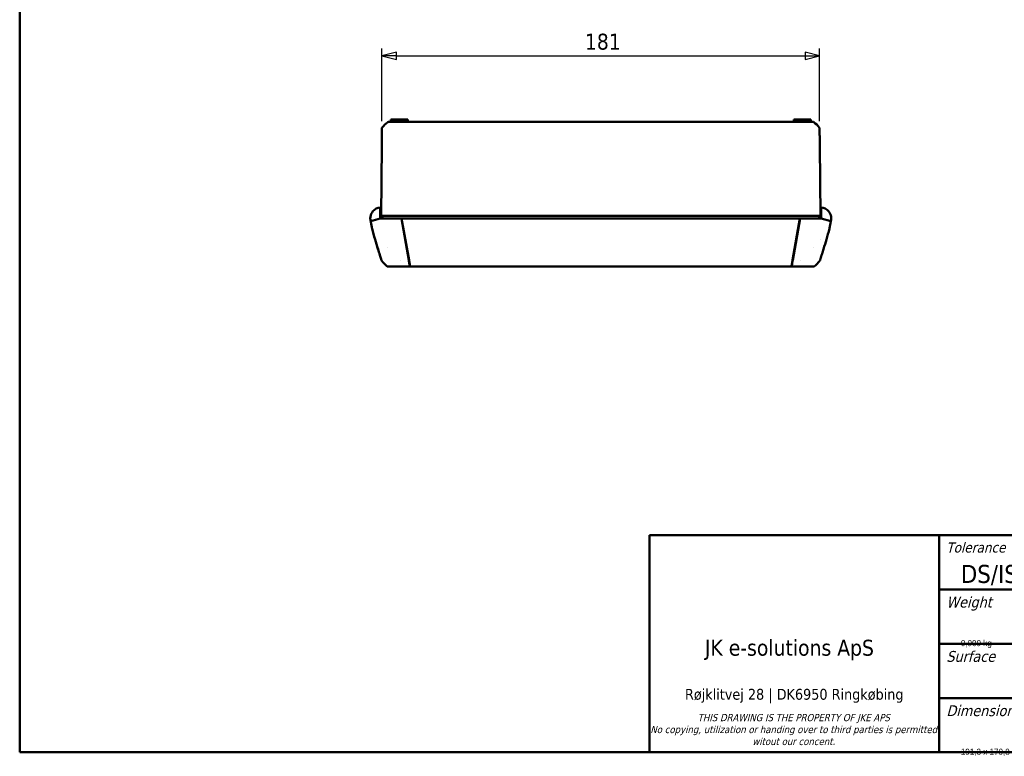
# Model space of a CAD drawing. Header units: millimetres. Extents: x 30 to 861, y 28 to 600.
# Tile 1 of 48: x 30 to 438, y 28 to 334. Entities that reach past the tile are written whole.
import ezdxf
from ezdxf.enums import TextEntityAlignment as Align

# ---------------------------------------------------------------- set-up
doc = ezdxf.new("R2018")
doc.units = ezdxf.units.MM
doc.header["$LTSCALE"] = 3
for name, color, linetype, lineweight in [('Border (ISO)', 7, 'Continuous', 50), ('Dimension (ISO)', 7, 'Continuous', 25), ('Title (ISO)', 7, 'Continuous', 50), ('Visible (ISO)', 7, 'Continuous', 50)]:
    doc.layers.add(name, color=color, linetype=linetype, lineweight=lineweight)
doc.styles.add('Note Text (ISO)', font='tahoma.ttf')
doc.styles.get("Standard").update_dxf_attribs({"font": 'tahoma.ttf'})
doc.dimstyles.new('Default (ISO)', dxfattribs={"dimscale": 3, "dimtxt": 2.2, "dimasz": 2, "dimexe": 1, "dimexo": 1, "dimgap": 0.762, "dimtad": 1, "dimdec": 1, "dimtxsty": 'Note Text (ISO)', "dimblk": 'Filled-1', "dimcen": 0.09, "dimdle": 10, "dimclrd": 256, "dimclre": 256, "dimclrt": 256, "dimadec": 0, "dimazin": 0, "dimtfac": 0.863636, "dimtdec": 0, "dimtmove": 0, "dimatfit": 3, "dimfxl": 0, "dimtolj": 1, "dimlwd": -1, "dimlwe": -1, "dimarcsym": 0})

# ---------------------------------------------------------------- blocks, each defined once
blk = doc.blocks.new('Borders Border')
at = {"layer": 'Border (ISO)'}
for p, q in [((10, 10), (10, 200)), ((287, 10), (10, 10))]:
    blk.add_line(p, q, dxfattribs=at)
blk = doc.blocks.new('Filled-1')
at = {"color": 0}
for p, q in [((0, 0), (-1, 0.25)), ((-1, 0.25), (-1, -0.25)), ((-1, 0), (0, 0)), ((-1, -0.25), (0, 0))]:
    blk.add_line(p, q, dxfattribs=at)
at = {"color": 0, "flags": 128}
blk.add_lwpolyline([(-1, -0.25), (0, 0), (-1, 0.25), (-1, -0.25)], dxfattribs=at)
at = {"color": 0}
blk.add_solid([(-1, -0.25), (0, 0), (-1, 0.25), (-1, -0.25)], dxfattribs=at)
blk = doc.blocks.new('*D9')
at = {"layer": 'Defpoints', "color": 0, "transparency": 16777216}
for p in [(361.48, 318.61), (180.11, 288.61), (361.48, 288.61)]:
    blk.add_point(p, dxfattribs=at)
at = {"layer": 'Dimension (ISO)', "transparency": 16777216}
for p, q in [((180.11, 291.61), (180.11, 321.61)), ((186.11, 318.61), (355.48, 318.61)), ((361.48, 291.61), (361.48, 321.61))]:
    blk.add_line(p, q, dxfattribs=at)
at = {"layer": 'Dimension (ISO)', "transparency": 16777216, "xscale": 6, "yscale": 6, "zscale": 6, "rotation": 180}
blk.add_blockref('Filled-1', (180.11, 318.61), dxfattribs=at)
at = {"layer": 'Dimension (ISO)', "transparency": 16777216, "xscale": 6, "yscale": 6, "zscale": 6}
blk.add_blockref('Filled-1', (361.48, 318.61), dxfattribs=at)
at = {"layer": 'Dimension (ISO)', "transparency": 16777216, "insert": (264.23, 327.8), "char_height": 6.6, "attachment_point": 1, "style": 'Note Text (ISO)'}
blk.add_mtext('\\A1;181', dxfattribs=at)
blk = doc.blocks.new('Title Blocks JKE')
at = {"layer": 'Title (ISO)'}
for p, q in [((100.89, 162.13), (290.89, 162.13)), ((100.89, 132.13), (100.89, 162.13)), ((140.89, 162.13), (140.89, 132.13)), ((140.89, 154.63), (207.56, 154.63)), ((140.89, 147.13), (290.89, 147.13)), ((140.89, 139.63), (290.89, 139.63)), ((290.89, 132.13), (100.89, 132.13))]:
    blk.add_line(p, q, dxfattribs=at)
at = {"layer": 'Title (ISO)', "style": 'Note Text (ISO)'}
for s, insert, char_height, attachment_point in [('\\fTahoma|b0|i1;{\\H1.4000;Tolerance}', (141.89, 161.13), 1.4, 1), ('\\fTahoma|b0|i0;{\\H2.5000;DS/ISO 2768-1 mK, 13920-A}', (143.89, 155.13), 2.5, 7), ('\\fTahoma|b0|i1;{\\H1.5000;Weight}', (141.89, 153.63), 1.5, 1), ('\\fTahoma|b0|i0;JK e-solutions ApS', (108.54, 147.68), 2.2, 1), ('\\fTahoma|b0|i1;{\\H1.5000;Surface}', (141.89, 146.13), 1.5, 1), ('\\fTahoma|b0|i1;{\\H1.5000;Dimensions:}', (141.89, 138.63), 1.5, 1)]:
    blk.add_mtext(s, dxfattribs=dict(at, insert=insert, char_height=char_height, attachment_point=attachment_point))
at = {"layer": 'Title (ISO)', "attachment_point": 2, "style": 'Note Text (ISO)'}
for s, insert, char_height, width, line_spacing_factor in [('\\fTahoma|b0|i0;{\\H1.5000;Røjklitvej 28 | DK6950 Ringkøbing}\\fTahoma|b0|i0;{\\H2.0000;\\P}', (120.88, 140.9), 1.5, 39.9232, 4), ('\\fTahoma|b0|i1;{\\H1.0000;THIS DRAWING IS THE PROPERTY OF JKE APS\\P}\\fTahoma|b0|i1;{\\H1.0000;No copying, utilization or handing over to third parties is permitted witout our concent.}', (120.81, 137.43), 1, 39.5987, 0.987884)]:
    blk.add_mtext(s, dxfattribs=dict(at, insert=insert, char_height=char_height, width=width, line_spacing_factor=line_spacing_factor))
at = {"layer": 'Title (ISO)', "lineweight": 30, "flags": 104}
for tag, p in [('DESCRIPTION', (210.56, 158.38)), ('TITLE', (210.56, 154.63)), ('SUBJECT', (210.56, 150.88))]:
    blk.add_attdef(tag, text='', height=2.5, dxfattribs=at).set_placement(p, align=Align.MIDDLE_LEFT)
for tag, height, p in [('MASS\\P3;', 2.5, (143.89, 147.63)), ('CREATION_DATE', 2.5, (177.22, 147.63)), ('Surface', 2.5, (143.89, 140.13)), ('MATERIAL', 2.5, (243.61, 140.13)), ('DESIGNER', 2.5, (177.22, 140.13)), ('Dimension', 2.5, (143.89, 132.63)), ('PART_NUMBER', 2.2, (243.61, 132.63))]:
    blk.add_attdef(tag, text='', height=height, dxfattribs=at).set_placement(p, align=Align.BOTTOM_LEFT)
blk.add_attdef('Sheet_Size', text='', height=2.5, dxfattribs=at).set_placement((215.89, 140.13), align=Align.BOTTOM_CENTER)
blk.add_attdef('REVISION_NUMBER', text='', height=2.2, dxfattribs=at).set_placement((287.39, 134.9), align=Align.MIDDLE_CENTER)

msp = doc.modelspace()

# ---------------------------------------------------------------- linework, layer by layer
at = {"layer": 'Visible (ISO)'}
for p, q in [((183.69, 291.47), (183.76, 292.28)), ((187.3, 292.28), (183.76, 292.28)), ((187.3, 292.28), (190.42, 292.28)), ((191.14, 291.28), (190.08, 291.28)), ((190.83, 292.28), (190.42, 292.28)), ((190.91, 291.47), (190.83, 292.28)), ((350.46, 291.28), (191.14, 291.28)), ((351.52, 291.28), (350.46, 291.28)), ((350.76, 292.28), (350.69, 291.47)), ((351.17, 292.28), (350.76, 292.28)), ((351.17, 292.28), (354.3, 292.28)), ((357.83, 292.28), (354.3, 292.28)), ((357.91, 291.47), (357.83, 292.28)), ((180.05, 281.35), (179.8, 252.28)), ((361.8, 252.28), (361.54, 281.35)), ((179.43, 251.18), (179.44, 255.27)), ((179.44, 255.77), (179.44, 255.27)), ((179.44, 255.77), (179.44, 255.77)), ((362.16, 255.27), (362.16, 251.18)), ((175.33, 250.74), (175.33, 250.72)), ((175.33, 250.72), (175.33, 250.72)), ((179.43, 251.18), (175.46, 250.09)), ((175.46, 250.09), (175.46, 250.09)), ((175.46, 250.09), (175.46, 250.09)), ((179.76, 251.18), (179.43, 251.18)), ((179.88, 251.18), (179.76, 251.18)), ((179.91, 252.28), (179.8, 252.28)), ((179.88, 251.18), (182.16, 251.18)), ((179.91, 252.28), (182.16, 252.28)), ((180.3, 252.28), (180.31, 251.28)), ((180.31, 251.28), (180.42, 251.28)), ((182.34, 251.28), (180.42, 251.28)), ((182.47, 252.28), (182.16, 252.28)), ((182.16, 251.18), (182.47, 251.18)), ((182.34, 251.28), (182.66, 251.28)), ((182.4, 251.28), (182.4, 251.18)), ((182.47, 252.28), (188.62, 252.28)), ((188.19, 251.18), (182.47, 251.18)), ((182.66, 251.28), (188.27, 251.28)), ((191.23, 233.96), (188.19, 251.18)), ((188.27, 251.28), (191.33, 233.96)), ((188.27, 251.28), (353.32, 251.28)), ((188.44, 249.78), (188.54, 249.78)), ((192.98, 252.28), (188.62, 252.28)), ((192.98, 252.28), (348.62, 252.28)), ((352.98, 252.28), (348.62, 252.28)), ((350.27, 233.96), (353.32, 251.28)), ((353.41, 251.18), (350.37, 233.96)), ((352.98, 252.28), (359.12, 252.28)), ((353.06, 249.78), (353.16, 249.78)), ((353.32, 251.28), (358.94, 251.28)), ((359.12, 251.18), (353.41, 251.18)), ((358.94, 251.28), (359.26, 251.28)), ((359.43, 252.28), (359.12, 252.28)), ((359.12, 251.18), (359.43, 251.18)), ((359.2, 251.18), (359.2, 251.28)), ((361.18, 251.28), (359.26, 251.28)), ((359.43, 252.28), (361.69, 252.28)), ((359.43, 251.18), (361.71, 251.18)), ((361.18, 251.28), (361.29, 251.28)), ((361.29, 251.28), (361.3, 252.28)), ((361.8, 252.28), (361.69, 252.28)), ((361.84, 251.18), (361.71, 251.18)), ((362.16, 251.18), (361.84, 251.18)), ((366.14, 250.09), (362.16, 251.18)), ((366.14, 250.09), (366.14, 250.09)), ((366.14, 250.09), (366.14, 250.09)), ((366.26, 250.72), (366.26, 250.74)), ((366.26, 250.72), (366.26, 250.72)), ((361.75, 242.68), (361.75, 242.68)), ((182.5, 239.33), (182.5, 239.33)), ((359.09, 239.33), (359.09, 239.33)), ((188, 233.88), (188, 233.88)), ((191.23, 233.96), (191.28, 233.65)), ((191.34, 233.88), (191.24, 233.88)), ((191.36, 233.78), (191.27, 233.78)), ((191.28, 233.65), (191.68, 231.39)), ((191.38, 233.65), (191.33, 233.96)), ((191.78, 231.39), (191.38, 233.65)), ((350.21, 233.65), (349.82, 231.39)), ((349.92, 231.39), (350.31, 233.65)), ((350.27, 233.96), (350.21, 233.65)), ((350.32, 233.78), (350.24, 233.78)), ((350.26, 233.88), (350.36, 233.88)), ((350.31, 233.65), (350.37, 233.96)), ((353.6, 233.88), (353.6, 233.88)), ((189.91, 231.28), (191.7, 231.28)), ((191.68, 231.39), (191.7, 231.28)), ((191.7, 231.28), (191.69, 231.88)), ((191.8, 231.28), (191.78, 231.39)), ((191.8, 231.28), (349.8, 231.28)), ((349.82, 231.39), (349.8, 231.28)), ((349.9, 231.88), (349.9, 231.28)), ((349.9, 231.28), (349.92, 231.39)), ((349.9, 231.28), (351.68, 231.28))]:
    msp.add_line(p, q, dxfattribs=at)
for centre, radius, start, end in [((191.86, 279.46), 15, 128.6263, 140.8767), ((182.81, 290.78), 0.5, 89.973, 128.5226), ((183.49, 291.48), 0.2, 270, 355), ((191.11, 291.48), 0.2, 185, 270), ((350.49, 291.48), 0.2, 270, 355), ((358.11, 291.48), 0.2, 185, 270), ((349.73, 279.46), 15, 39.1263, 51.3777), ((360.98, 288.61), 0.5, 0.5163, 39.046), ((191.7, 243.11), 15, 218.8836, 231.3791), ((358.95, 231.78), 0.5, 269.975, 308.5009)]:
    msp.add_arc(centre, radius, start, end, dxfattribs=at)
for centre, major_axis, ratio, start_param, end_param in [((358.78, 290.78), (0, 0.5), 0.999956, 5.611504, 6.28275), ((180.61, 288.61), (-0.5, 0.004), 0.999948, 5.61045, 6.282571), ((179.8, 251.28), (0, 4.5), 0.99997, 6.27687, 6.364196), ((361.8, 251.28), (-1.76, 4.14), 0.999999, 5.79979, 5.887117), ((177.97, 251.33), (-0.05, 3.28), 0.814723, 1.378874, 1.762442), ((179.3, 251.23), (0.14, 4), 0.999967, 1.71335, 1.834415), ((179.31, 251.2), (0.02, -4), 0.999967, 4.830098, 4.95222), ((179.3, 251.21), (0.03, 4), 0.999967, 1.69935, 1.820008), ((303.78, 280.02), (-17.57, 130.6), 0.999891, 1.664401, 1.666265), ((237.81, 280.02), (-17.46, -130.63), 0.999893, 1.474525, 1.47639), ((362.29, 251.21), (0.03, -4), 0.999967, 1.321584, 1.442237), ((362.29, 251.23), (0.14, -4), 0.999967, 1.307167, 1.428276), ((363.62, 251.34), (0.05, 3.28), 0.81472, 4.520548, 4.904508), ((180.19, 233.9), (0.159, -0.32), 0.705737, 4.405237, 5.019817), ((349.9, 243.11), (0.13, 15), 0.99998, 3.824466, 4.042586), ((182.65, 231.78), (0, -0.5), 0.999932, 5.612727, 6.282825)]:
    msp.add_ellipse(centre, major_axis=major_axis, ratio=ratio, start_param=start_param, end_param=end_param, dxfattribs=at)
for points, knots in [([(190.08, 291.28), (189.95, 291.28), (189.82, 291.28), (189.55, 291.28), (189.4, 291.28), (189.01, 291.28), (188.77, 291.28), (188.45, 291.28), (188.37, 291.28), (188.28, 291.28), (188.27, 291.28), (187.49, 291.28), (186.76, 291.28), (186.09, 291.28), (186.08, 291.28), (185.47, 291.28), (184.94, 291.28), (184.27, 291.28), (184.06, 291.28), (183.74, 291.28), (183.62, 291.28), (183.27, 291.28), (183.09, 291.28), (182.96, 291.28), (182.96, 291.28), (182.9, 291.28), (182.87, 291.28), (182.85, 291.28), (182.84, 291.28), (182.83, 291.28), (182.82, 291.28), (182.81, 291.28), (182.81, 291.28), (182.81, 291.28)], [0, 0, 0, 0, 0.038162, 0.038162, 0.082154, 0.082154, 0.156598, 0.156598, 0.180188, 0.180188, 0.184003, 0.184003, 0.420837, 0.420837, 0.424876, 0.424876, 0.636268, 0.636268, 0.742007, 0.742007, 0.81765, 0.81765, 0.98551, 0.98551, 0.997537, 0.997537, 1.064605, 1.064605, 1.07046, 1.07046, 1.110912, 1.110912, 1.139806, 1.139806, 1.139806, 1.139806]), ([(358.78, 291.28), (358.78, 291.28), (358.78, 291.28), (358.78, 291.28), (358.77, 291.28), (358.72, 291.28), (358.68, 291.28), (358.61, 291.28), (358.6, 291.28), (358.46, 291.28), (358.3, 291.28), (358.03, 291.28), (357.95, 291.28), (357.66, 291.28), (357.42, 291.28), (356.72, 291.28), (356.22, 291.28), (355.63, 291.28), (355.59, 291.28), (354.91, 291.28), (354.21, 291.28), (353.44, 291.28), (353.41, 291.28), (353.31, 291.28), (353.24, 291.28), (352.91, 291.28), (352.64, 291.28), (352.21, 291.28), (352.05, 291.28), (351.77, 291.28), (351.64, 291.28), (351.52, 291.28)], [0, 0, 0, 0, 0.022693, 0.022693, 0.072715, 0.072715, 0.152278, 0.152278, 0.173379, 0.173379, 0.320249, 0.320249, 0.368637, 0.368637, 0.498337, 0.498337, 0.699271, 0.699271, 0.713388, 0.713388, 0.943086, 0.943086, 0.952948, 0.952948, 0.973996, 0.973996, 1.054442, 1.054442, 1.10296, 1.10296, 1.139921, 1.139921, 1.139921, 1.139921]), ([(180.11, 288.61), (180.11, 288.61), (180.11, 288.61), (180.11, 288.61), (180.11, 288.61), (180.11, 288.58), (180.11, 288.55), (180.11, 288.41), (180.11, 288.26), (180.11, 287.98), (180.11, 287.9), (180.11, 287.76), (180.11, 287.69), (180.1, 287.5), (180.1, 287.37), (180.1, 286.87), (180.1, 286.46), (180.09, 285.99), (180.09, 285.98), (180.09, 285.57), (180.08, 285.11), (180.08, 284.52), (180.08, 284.41), (180.08, 284.13), (180.07, 283.95), (180.07, 283.66), (180.07, 283.54), (180.07, 283.4), (180.07, 283.39), (180.07, 283.01), (180.06, 282.64), (180.06, 282.19), (180.06, 282.12), (180.06, 281.91), (180.05, 281.76), (180.05, 281.53), (180.05, 281.44), (180.05, 281.35)], [0, 0, 0, 0, 0.002146, 0.002146, 0.047269, 0.047269, 0.125829, 0.125829, 0.289272, 0.289272, 0.343056, 0.343056, 0.385429, 0.385429, 0.455849, 0.455849, 0.637695, 0.637695, 0.638869, 0.638869, 0.80057, 0.80057, 0.836613, 0.836613, 0.892519, 0.892519, 0.930848, 0.930848, 0.934189, 0.934189, 1.049162, 1.049162, 1.069303, 1.069303, 1.113406, 1.113406, 1.140017, 1.140017, 1.140017, 1.140017]), ([(361.54, 281.35), (361.54, 281.43), (361.54, 281.52), (361.54, 281.73), (361.54, 281.85), (361.53, 282.38), (361.53, 282.78), (361.53, 283.23), (361.53, 283.28), (361.53, 283.45), (361.52, 283.56), (361.52, 283.88), (361.52, 284.07), (361.52, 284.38), (361.52, 284.49), (361.51, 285.06), (361.51, 285.51), (361.5, 285.93), (361.5, 285.94), (361.5, 286.43), (361.5, 286.84), (361.49, 287.27), (361.49, 287.33), (361.49, 287.58), (361.49, 287.75), (361.49, 287.94), (361.49, 287.99), (361.48, 288.25), (361.48, 288.4), (361.48, 288.54), (361.48, 288.57), (361.48, 288.6), (361.48, 288.61), (361.48, 288.61)], [0, 0, 0, 0, 0.026788, 0.026788, 0.062377, 0.062377, 0.185124, 0.185124, 0.202056, 0.202056, 0.237166, 0.237166, 0.300933, 0.300933, 0.337295, 0.337295, 0.493124, 0.493124, 0.49956, 0.49956, 0.680663, 0.680663, 0.713819, 0.713819, 0.813763, 0.813763, 0.849571, 0.849571, 1.008639, 1.008639, 1.085513, 1.085513, 1.134893, 1.134893, 1.134893, 1.134893]), ([(179.44, 255.77), (178.28, 255.68), (177.17, 255.12), (176.41, 254.25), (175.84, 253.6), (175.47, 252.78), (175.34, 251.92)], [-1.490257, -1.490257, -1.490257, -1.490257, -0.719895, -0.719895, -0.719895, -0.142029, -0.142029, -0.142029, -0.142029]), ([(366.25, 251.92), (366.13, 252.78), (365.75, 253.6), (365.18, 254.25), (364.42, 255.12), (363.31, 255.68), (362.16, 255.77)], [-6.140762, -6.140762, -6.140762, -6.140762, -5.56309, -5.56309, -5.56309, -4.792929, -4.792929, -4.792929, -4.792929]), ([(362.16, 255.27), (362.16, 255.3), (362.16, 255.34), (362.16, 255.4), (362.16, 255.44), (362.16, 255.53), (362.16, 255.58), (362.16, 255.67), (362.16, 255.7), (362.16, 255.74), (362.16, 255.75), (362.16, 255.77), (362.16, 255.77), (362.16, 255.77)], [0, 0, 0, 0, 0.01037568, 0.01037568, 0.02074928, 0.02074928, 0.03933113, 0.03933113, 0.05789666, 0.05789666, 0.06831614, 0.06831614, 0.07872993, 0.07872993, 0.07872993, 0.07872993]), ([(175.42, 252.33), (175.41, 252.3), (175.38, 252.16), (175.32, 251.8), (175.29, 251.34), (175.31, 250.91), (175.32, 250.83), (175.32, 250.81), (175.32, 250.81), (175.32, 250.81)], [0.5813384, 0.5813384, 0.5813384, 0.5813384, 0.758663, 0.9359875, 1.113312, 1.2906365, 1.467961, 1.467961, 1.470869, 1.470869, 1.470869, 1.470869]), ([(175.36, 250.67), (175.38, 250.54), (175.41, 250.41), (175.43, 250.27), (175.43, 250.26), (175.44, 250.22), (175.45, 250.18), (175.45, 250.13), (175.46, 250.11), (175.46, 250.09)], [-0.12363428, -0.12363428, -0.12363428, -0.12363428, -0.08421681, -0.08421681, -0.08081019, -0.08081019, -0.07101548, -0.07101548, -0.06472254, -0.06472254, -0.06472254, -0.06472254]), ([(175.46, 250.09), (175.46, 250.09), (175.46, 250.09), (175.46, 250.09), (175.46, 250.1), (175.46, 250.1), (175.46, 250.1), (175.46, 250.1), (175.46, 250.1), (175.45, 250.11), (175.45, 250.11), (175.45, 250.11), (175.45, 250.11), (175.45, 250.11), (175.45, 250.11), (175.45, 250.11), (175.45, 250.11), (175.45, 250.11), (175.45, 250.11), (175.45, 250.11), (175.45, 250.11), (175.45, 250.11), (175.45, 250.11), (175.45, 250.12), (175.45, 250.12), (175.45, 250.12), (175.45, 250.12), (175.45, 250.13), (175.45, 250.14), (175.44, 250.17), (175.43, 250.2), (175.43, 250.22)], [0.22883, 0.22883, 0.22883, 0.22883, 0.647071, 0.647071, 0.970615, 0.970615, 1.132392, 1.132392, 1.213285, 1.213285, 1.253734, 1.253734, 1.273961, 1.273961, 1.284084, 1.284084, 1.28918, 1.28918, 1.291865, 1.291865, 1.292851, 1.292851, 1.293197, 1.293197, 1.293645, 1.293645, 1.294227, 1.294227, 1.296761, 1.296761, 1.304586, 1.304586, 1.304586, 1.304586]), ([(179.93, 233.86), (179.93, 233.86), (179.93, 233.86), (179.93, 233.86), (179.93, 233.86), (179.93, 233.86), (179.93, 233.86), (179.93, 233.86), (179.93, 233.86), (179.93, 233.87), (179.93, 233.87), (179.93, 233.87), (179.93, 233.87), (179.93, 233.87), (179.92, 233.88), (179.92, 233.89), (179.92, 233.9), (179.91, 233.92), (179.91, 233.92), (179.91, 233.94), (179.9, 233.95), (179.9, 233.96), (179.9, 233.97), (179.89, 233.99), (179.89, 234), (179.88, 234.02), (179.88, 234.03), (179.87, 234.05), (179.87, 234.06), (179.86, 234.09), (179.86, 234.11), (179.84, 234.16), (179.83, 234.19), (179.8, 234.3), (179.78, 234.38), (179.61, 234.96), (179.45, 235.49), (179.03, 236.86), (178.76, 237.71), (178.08, 239.87), (177.67, 241.19), (176.83, 244.03), (176.42, 245.54), (175.96, 247.52), (175.85, 248.01), (175.71, 248.7), (175.67, 248.91), (175.6, 249.26), (175.58, 249.4), (175.53, 249.64), (175.52, 249.75), (175.48, 249.93), (175.47, 250.01), (175.46, 250.09)], [0, 0, 0, 0, 0.00001, 0.00001, 0.000031, 0.000031, 0.000071, 0.000071, 0.000206, 0.000206, 0.001638, 0.001638, 0.003548, 0.003548, 0.013737, 0.013737, 0.029615, 0.029615, 0.037559, 0.037559, 0.042399, 0.042399, 0.046016, 0.046016, 0.049724, 0.049724, 0.052172, 0.052172, 0.056529, 0.056529, 0.061596, 0.061596, 0.072354, 0.072354, 0.100986, 0.100986, 0.287471, 0.287471, 0.552472, 0.552472, 0.967722, 0.967722, 1.448716, 1.448716, 1.608501, 1.608501, 1.675336, 1.675336, 1.718327, 1.718327, 1.748864, 1.748864, 1.775187, 1.775187, 1.775187, 1.775187]), ([(179.93, 233.86), (179.93, 233.86), (179.93, 233.86), (179.93, 233.86), (179.93, 233.86), (179.93, 233.86), (179.93, 233.86), (179.93, 233.87), (179.93, 233.87), (179.93, 233.87), (179.93, 233.87), (179.93, 233.87), (179.92, 233.88), (179.92, 233.89), (179.92, 233.9), (179.91, 233.92), (179.91, 233.92), (179.91, 233.94), (179.9, 233.95), (179.9, 233.96), (179.9, 233.97), (179.89, 233.99), (179.89, 234), (179.88, 234.02), (179.88, 234.03), (179.87, 234.06), (179.86, 234.09), (179.85, 234.13), (179.85, 234.15), (179.81, 234.26), (179.79, 234.34), (179.62, 234.93), (179.46, 235.47), (179.02, 236.88), (178.74, 237.76), (178.06, 239.94), (177.65, 241.26), (176.82, 244.08), (176.41, 245.58), (175.95, 247.53), (175.85, 248.02), (175.71, 248.71), (175.67, 248.92), (175.6, 249.27), (175.58, 249.41), (175.53, 249.65), (175.52, 249.75), (175.48, 249.93), (175.47, 250.01), (175.46, 250.09)], [0, 0, 0, 0, 0.00001, 0.00001, 0.00003, 0.00003, 0.000302, 0.000302, 0.001027, 0.001027, 0.002961, 0.002961, 0.013274, 0.013274, 0.029287, 0.029287, 0.037276, 0.037276, 0.042134, 0.042134, 0.045747, 0.045747, 0.049518, 0.049518, 0.052591, 0.052591, 0.059871, 0.059871, 0.066478, 0.066478, 0.096263, 0.096263, 0.286097, 0.286097, 0.560314, 0.560314, 0.974238, 0.974238, 1.450675, 1.450675, 1.608953, 1.608953, 1.675468, 1.675468, 1.718271, 1.718271, 1.748711, 1.748711, 1.774986, 1.774986, 1.774986, 1.774986]), ([(366.14, 250.09), (366.12, 250.01), (366.11, 249.93), (366.08, 249.74), (366.06, 249.64), (366.02, 249.4), (365.99, 249.26), (365.93, 248.91), (365.89, 248.7), (365.74, 248.01), (365.64, 247.52), (365.18, 245.54), (364.76, 244.03), (363.93, 241.2), (363.52, 239.88), (362.89, 237.9), (362.68, 237.23), (362.26, 235.85), (362.05, 235.16), (361.84, 234.47), (361.82, 234.4), (361.78, 234.27), (361.77, 234.21), (361.74, 234.12), (361.73, 234.09), (361.72, 234.05), (361.72, 234.03), (361.71, 234), (361.7, 233.99), (361.7, 233.97), (361.7, 233.96), (361.69, 233.95), (361.69, 233.94), (361.68, 233.93), (361.68, 233.92), (361.68, 233.9), (361.67, 233.89), (361.67, 233.88), (361.67, 233.87), (361.67, 233.87), (361.67, 233.87), (361.67, 233.87), (361.67, 233.87), (361.67, 233.87), (361.67, 233.86), (361.67, 233.86), (361.67, 233.86), (361.67, 233.86), (361.67, 233.86), (361.67, 233.86)], [0, 0, 0, 0, 0.026488, 0.026488, 0.056959, 0.056959, 0.099877, 0.099877, 0.166653, 0.166653, 0.326455, 0.326455, 0.80752, 0.80752, 1.220864, 1.220864, 1.43211, 1.43211, 1.663318, 1.663318, 1.689932, 1.689932, 1.709927, 1.709927, 1.71979, 1.71979, 1.724477, 1.724477, 1.728703, 1.728703, 1.732259, 1.732259, 1.73698, 1.73698, 1.744632, 1.744632, 1.759732, 1.759732, 1.769246, 1.769246, 1.772812, 1.772812, 1.77415, 1.77415, 1.774652, 1.774652, 1.774675, 1.774675, 1.774696, 1.774696, 1.774696, 1.774696]), ([(366.13, 250.09), (366.14, 250.11), (366.14, 250.13), (366.15, 250.19), (366.15, 250.22), (366.16, 250.26), (366.16, 250.27), (366.19, 250.41), (366.21, 250.54), (366.23, 250.67)], [-0.0589586, -0.0589586, -0.0589586, -0.0589586, -0.05255206, -0.05255206, -0.04275795, -0.04275795, -0.03935186, -0.03935186, 0, 0, 0, 0]), ([(366.14, 250.09), (366.14, 250.09), (366.14, 250.09), (366.14, 250.09), (366.14, 250.09), (366.14, 250.1), (366.14, 250.1), (366.2, 250.35), (366.14, 250.11), (366.14, 250.1), (366.14, 250.1), (366.14, 250.09), (366.14, 250.09), (366.14, 250.09), (366.14, 250.09), (366.14, 250.09)], [0.059221, 0.059221, 0.059221, 0.059221, 0.059244, 0.059244, 0.059633, 0.059633, 0.060024, 0.060024, 0.160395, 0.160395, 0.359063, 0.359063, 0.95507, 0.95507, 1.124558, 1.124558, 1.124558, 1.124558]), ([(366.17, 250.22), (366.16, 250.19), (366.15, 250.16), (366.14, 250.12), (366.14, 250.12), (366.14, 250.12), (366.14, 250.12), (366.14, 250.11), (366.14, 250.11), (366.14, 250.11), (366.14, 250.11), (366.14, 250.11), (366.14, 250.11), (366.14, 250.11), (366.14, 250.11), (366.14, 250.1), (366.14, 250.1), (366.14, 250.1), (366.14, 250.1), (366.14, 250.09), (366.14, 250.09), (366.14, 250.09)], [0, 0, 0, 0, 0.009842, 0.009842, 0.010836, 0.010836, 0.011337, 0.011337, 0.011835, 0.011835, 0.013835, 0.013835, 0.029595, 0.029595, 0.073815, 0.073815, 0.206474, 0.206474, 0.604453, 0.604453, 1.0757, 1.0757, 1.0757, 1.0757]), ([(366.27, 250.81), (366.27, 250.81), (366.27, 250.81), (366.27, 250.81), (366.27, 250.83), (366.28, 250.87), (366.29, 250.96), (366.29, 251.01), (366.29, 251.07), (366.29, 251.14), (366.3, 251.2), (366.3, 251.28), (366.3, 251.35), (366.3, 251.42), (366.29, 251.5), (366.29, 251.57), (366.28, 251.65), (366.28, 251.72), (366.27, 251.79), (366.26, 251.84), (366.26, 251.88), (366.25, 251.92)], [0.2232202, 0.2232202, 0.2232202, 0.2232202, 0.2261286, 0.2261286, 0.2261286, 0.4034533, 0.4034533, 0.4034533, 0.4921157, 0.4921157, 0.4921157, 0.5807781, 0.5807781, 0.5807781, 0.6694404, 0.6694404, 0.6694404, 0.7581028, 0.7581028, 0.7581028, 0.8167077, 0.8167077, 0.8167077, 0.8167077]), ([(179.92, 233.89), (179.9, 233.97), (179.88, 234.04), (179.85, 234.16), (179.84, 234.21), (179.82, 234.28), (179.82, 234.3), (179.82, 234.3), (179.82, 234.3), (179.82, 234.3)], [0, 0, 0, 0, 0.0348569, 0.0348569, 0.0709513, 0.0709513, 0.1145076, 0.1145076, 0.1180371, 0.1180371, 0.1180371, 0.1180371]), ([(179.92, 233.89), (179.92, 233.89), (179.92, 233.89), (179.92, 233.89), (179.93, 233.89), (179.93, 233.89)], [-12.60888506, -12.60888506, -12.60888506, -12.60888506, -12.60875517, -12.60875517, -12.56227397, -12.56227397, -12.56227397, -12.56227397]), ([(179.92, 233.88), (179.92, 233.88), (179.92, 233.88), (179.92, 233.88), (179.92, 233.88), (179.92, 233.88), (179.92, 233.88), (179.92, 233.88), (179.92, 233.88), (179.93, 233.88), (179.94, 233.87), (179.93, 233.89)], [-7.444259, -7.444259, -7.444259, -7.444259, -7.376446, -7.376446, -4.367923, -4.367923, -2.86373, -2.86373, -2.808393, -2.808393, -2.190601, -2.190601, -2.190601, -2.190601]), ([(191.27, 233.78), (191.27, 233.78), (191.27, 233.78), (191.26, 233.78), (191.26, 233.78), (191.26, 233.78)], [-0.002953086, -0.002953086, -0.002953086, -0.002953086, -0.001480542, -0.001480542, 0, 0, 0, 0]), ([(350.34, 233.78), (350.34, 233.78), (350.33, 233.78), (350.33, 233.78), (350.32, 233.78), (350.32, 233.78)], [-0.0029527, -0.0029527, -0.0029527, -0.0029527, -0.001470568, -0.001470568, 0, 0, 0, 0]), ([(361.78, 234.3), (361.78, 234.3), (361.78, 234.3), (361.78, 234.3), (361.77, 234.28), (361.75, 234.21), (361.74, 234.16), (361.71, 234.04), (361.69, 233.97), (361.67, 233.89)], [0.1398224, 0.1398224, 0.1398224, 0.1398224, 0.1433688, 0.1433688, 0.1868985, 0.1868985, 0.2230148, 0.2230148, 0.2578076, 0.2578076, 0.2578076, 0.2578076]), ([(182.65, 231.28), (182.65, 231.28), (182.65, 231.28), (182.65, 231.28), (182.65, 231.28), (182.66, 231.28), (182.66, 231.28), (182.68, 231.28), (182.69, 231.28), (182.73, 231.28), (182.78, 231.28), (182.86, 231.28), (182.88, 231.28), (182.91, 231.28), (182.92, 231.28), (183.01, 231.28), (183.1, 231.28), (183.25, 231.28), (183.29, 231.28), (183.54, 231.28), (183.78, 231.28), (184.12, 231.28), (184.18, 231.28), (184.56, 231.28), (184.92, 231.28), (185.4, 231.28), (185.47, 231.28), (185.99, 231.28), (186.48, 231.28), (187.17, 231.28), (187.35, 231.28), (187.78, 231.28), (188.04, 231.28), (188.36, 231.28), (188.42, 231.28), (188.72, 231.28), (189.19, 231.28), (189.66, 231.28), (189.9, 231.28), (189.91, 231.28), (189.91, 231.28)], [0, 0, 0, 0, 0.030138, 0.030138, 0.034243, 0.034243, 0.064158, 0.064158, 0.085185, 0.085185, 0.172944, 0.172944, 0.194942, 0.194942, 0.205766, 0.205766, 0.288161, 0.288161, 0.321324, 0.321324, 0.462305, 0.462305, 0.490197, 0.490197, 0.644844, 0.644844, 0.672789, 0.672789, 0.839989, 0.839989, 0.89813, 0.89813, 0.97809, 0.97809, 0.996954, 0.996954, 1.068176, 1.139397, 1.139397, 1.140073, 1.140073, 1.140073, 1.140073]), ([(351.68, 231.28), (351.69, 231.28), (351.69, 231.28), (351.9, 231.28), (352.11, 231.28), (352.57, 231.28), (352.82, 231.28), (353.5, 231.28), (353.92, 231.28), (354.41, 231.28), (354.51, 231.28), (355.1, 231.28), (355.58, 231.28), (356.52, 231.28), (356.96, 231.28), (357.39, 231.28), (357.44, 231.28), (357.85, 231.28), (358.15, 231.28), (358.48, 231.28), (358.56, 231.28), (358.65, 231.28), (358.67, 231.28), (358.77, 231.28), (358.84, 231.28), (358.89, 231.28), (358.89, 231.28), (358.92, 231.28), (358.93, 231.28), (358.94, 231.28), (358.94, 231.28), (358.95, 231.28), (358.95, 231.28), (358.95, 231.28)], [0, 0, 0, 0, 0.00117, 0.00117, 0.062994, 0.062994, 0.139861, 0.139861, 0.270053, 0.270053, 0.300125, 0.300125, 0.465391, 0.465391, 0.648581, 0.648581, 0.67119, 0.67119, 0.851393, 0.851393, 0.925841, 0.925841, 0.942021, 0.942021, 1.043689, 1.043689, 1.051351, 1.051351, 1.097851, 1.097851, 1.110347, 1.110347, 1.14003, 1.14003, 1.14003, 1.14003])]:
    msp.add_open_spline(points, degree=3, knots=knots, dxfattribs=at)
for points in [[(175.43, 250.22), (175.43, 250.22), (175.42, 250.23), (175.42, 250.24)], [(175.46, 250.09), (175.46, 250.09), (175.46, 250.09), (175.46, 250.09)], [(366.14, 250.09), (366.14, 250.09), (366.14, 250.09), (366.14, 250.09)]]:
    msp.add_open_spline(points, degree=3, dxfattribs=at)

# ---------------------------------------------------------------- block references
at = {"xscale": 3, "yscale": 3, "zscale": 3}
msp.add_blockref('Borders Border', (0, 0), dxfattribs=at)
ref = msp.add_blockref('Title Blocks JKE', (-11.67, -366.39), dxfattribs=dict(xscale=3, yscale=3, zscale=3))
lines = msp.add_mtext('0,000 kg', dxfattribs={"layer": 'Title (ISO)', "insert": (420, 76.5), "char_height": 2.5, "attachment_point": 1})
ref.add_attrib('MASS\\P3;', '', (420, 76.5), dxfattribs={"flags": 104}).embed_mtext(lines)
lines = msp.add_mtext('191,3 x 170,8 x 66,5  ', dxfattribs={"layer": 'Title (ISO)', "insert": (420, 31.5), "char_height": 2.5, "attachment_point": 1})
ref.add_attrib('Dimension', '', (420, 31.5), dxfattribs={"flags": 104}).embed_mtext(lines)

# ---------------------------------------------------------------- dimensions: what is measured, and where the dimension line sits
at = {"layer": 'Dimension (ISO)'}
dim = msp.add_linear_dim(base=(361.48, 318.61), p1=(180.11, 288.61), p2=(361.48, 288.61), angle=180, dimstyle='Default (ISO)', override={"dimgap": 0.762, "dimdec": 0, "dimtol": 0, "dimlim": 0, "dimtp": 0, "dimtm": 0, "dimtdec": 0, "dimtofl": 0, "dimatfit": 1}, dxfattribs=at)
dim.commit()
dim.dimension.update_dxf_attribs({"geometry": '*D9', "text_midpoint": (270.8, 318.61), "dimtype": 160})

doc.saveas('drawing.dxf')
